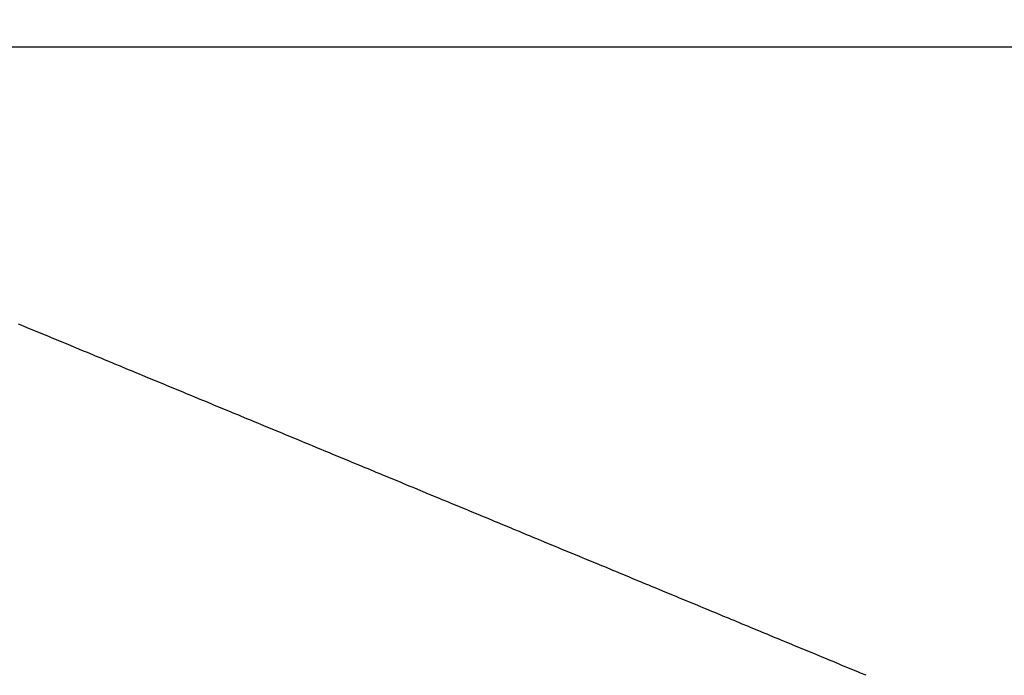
# Paper-space layout '4M DUO In Ground Anchor' of a CAD drawing. Header units: millimetres. Extents: x 20 to 26560, y 40 to 17993.
# Tile 53 of 89: x 5538 to 8314, y 16146 to 17993. Entities that reach past the tile are written whole.
import ezdxf

# ---------------------------------------------------------------- set-up
doc = ezdxf.new("R2010")
doc.units = ezdxf.units.MM
doc.layers.add('COMPONENT_GEOMETRY', color=7, linetype='Continuous')
doc.styles.add('SLDTEXTSTYLE0', font='TXT', dxfattribs={"width": 0.75})
doc.dimstyles.new('SLDDIMSTYLE0', dxfattribs={"dimtxt": 150, "dimasz": 6.604, "dimexe": 0, "dimexo": 0.0625, "dimgap": 37.5, "dimtad": 0, "dimtih": 1, "dimtoh": 1, "dimdec": 0, "dimlfac": 0.5, "dimrnd": 1e-09, "dimzin": 12, "dimdsep": 46, "dimtxsty": 'SLDTEXTSTYLE0', "dimsah": 1, "dimcen": 0.09, "dimadec": 0, "dimazin": 3, "dimtfac": 1, "dimtdec": 0, "dimtofl": 0, "dimtmove": 0, "dimatfit": 3, "dimfxl": 1, "dimfrac": 2, "dimtolj": 1, "dimtzin": 12, "dimarcsym": 0})

# ---------------------------------------------------------------- blocks, each defined once
blk = doc.blocks.new('_D_15')
at = {"layer": 'COMPONENT_GEOMETRY', "color": 7, "ltscale": 2}
for p, q in [((1221.2, 13267), (1221.2, 17923.1)), ((1221.2, 17916.7), (8876.8, 17916.7)), ((16975.8, 17916.7), (9320.1, 17916.7)), ((16975.8, 13267), (16975.8, 17923.1))]:
    blk.add_line(p, q, dxfattribs=at)
for points in [[(1221.2, 17916.7), (1227.8, 17915.7), (1227.8, 17917.8)], [(16975.8, 17916.7), (16969.1, 17917.8), (16969.1, 17915.7)]]:
    blk.add_solid(points, dxfattribs=at)
at = {"layer": 'COMPONENT_GEOMETRY', "color": 7, "ltscale": 2, "insert": (8876.8, 17991), "char_height": 150, "attachment_point": 1, "style": 'SLDTEXTSTYLE0'}
blk.add_mtext('7877', dxfattribs=at)

psp = doc.layouts.new('4M DUO In Ground Anchor')

# ---------------------------------------------------------------- linework, layer by layer
at = {"color": 7, "linetype": 'Continuous', "lineweight": 25, "ltscale": 2, "flags": 128}
psp.add_lwpolyline([(7924.14, 16145.5), (7908.62, 16151.93), (7900.86, 16155.14), (7893.11, 16158.35), (7877.59, 16164.78), (7869.83, 16167.99), (7854.31, 16174.42), (7846.55, 16177.64), (7831.04, 16184.06), (7823.28, 16187.28), (7807.76, 16193.7), (7800, 16196.92), (7792.24, 16200.13), (7776.72, 16206.56), (7768.97, 16209.77), (7753.45, 16216.2), (7745.69, 16219.41), (7730.17, 16225.84), (7722.41, 16229.06), (7714.65, 16232.27), (7699.14, 16238.7), (7691.38, 16241.91), (7675.86, 16248.34), (7668.1, 16251.55), (7652.58, 16257.98), (7644.83, 16261.19), (7637.07, 16264.41), (7621.55, 16270.83), (7613.79, 16274.05), (7598.27, 16280.48), (7590.51, 16283.69), (7575, 16290.12), (7567.24, 16293.33), (7551.72, 16299.76), (7543.96, 16302.97), (7536.2, 16306.19), (7520.68, 16312.61), (7512.93, 16315.83), (7497.41, 16322.25), (7489.65, 16325.47), (7474.13, 16331.9), (7466.37, 16335.11), (7458.61, 16338.32), (7443.1, 16344.75), (7435.34, 16347.96), (7419.82, 16354.39), (7412.06, 16357.61), (7396.54, 16364.03), (7388.79, 16367.25), (7381.03, 16370.46), (7365.51, 16376.89), (7357.75, 16380.1), (7342.23, 16386.53), (7334.47, 16389.74), (7318.96, 16396.17), (7311.2, 16399.38), (7303.44, 16402.6), (7287.92, 16409.03), (7280.16, 16412.24), (7264.64, 16418.67), (7256.89, 16421.88), (7241.37, 16428.31), (7233.61, 16431.52), (7218.09, 16437.95), (7210.33, 16441.16), (7202.57, 16444.38), (7187.06, 16450.81), (7179.3, 16454.02), (7163.78, 16460.45), (7156.02, 16463.66), (7140.5, 16470.09), (7132.75, 16473.3), (7124.99, 16476.52), (7109.47, 16482.94), (7101.71, 16486.16), (7086.19, 16492.58), (7078.43, 16495.8), (7062.92, 16502.23), (7055.16, 16505.44), (7047.4, 16508.65), (7031.88, 16515.08), (7024.12, 16518.29), (7008.61, 16524.72), (7000.85, 16527.94), (6985.33, 16534.36), (6977.57, 16537.58), (6969.81, 16540.79), (6954.29, 16547.22), (6946.54, 16550.43), (6931.02, 16556.86), (6923.26, 16560.07), (6907.74, 16566.5), (6899.98, 16569.71), (6884.46, 16576.14), (6876.71, 16579.36), (6868.95, 16582.57), (6853.43, 16589), (6845.67, 16592.21), (6830.15, 16598.64), (6822.39, 16601.85), (6806.88, 16608.28), (6799.12, 16611.49), (6791.36, 16614.71), (6775.84, 16621.14), (6768.08, 16624.35), (6752.57, 16630.78), (6744.81, 16633.99), (6729.29, 16640.42), (6721.53, 16643.63), (6713.77, 16646.85), (6698.25, 16653.27), (6690.5, 16656.49), (6674.98, 16662.91), (6667.22, 16666.13), (6651.7, 16672.56), (6643.94, 16675.77), (6636.18, 16678.98), (6620.67, 16685.41), (6612.91, 16688.63), (6597.39, 16695.05), (6589.63, 16698.27), (6574.11, 16704.69), (6566.36, 16707.91), (6550.84, 16714.34), (6543.08, 16717.55), (6535.32, 16720.76), (6519.8, 16727.19), (6512.04, 16730.4), (6496.53, 16736.83), (6488.77, 16740.05), (6473.25, 16746.47), (6465.49, 16749.69), (6457.73, 16752.9), (6442.22, 16759.33), (6434.46, 16762.54), (6418.94, 16768.97), (6411.18, 16772.18), (6395.66, 16778.61), (6387.9, 16781.82), (6380.15, 16785.04), (6364.63, 16791.47), (6356.87, 16794.68), (6341.35, 16801.11), (6333.59, 16804.32), (6318.07, 16810.75), (6310.32, 16813.96), (6294.8, 16820.39), (6287.04, 16823.6), (6279.28, 16826.82), (6263.76, 16833.25), (6256, 16836.46), (6240.49, 16842.89), (6232.73, 16846.1), (6217.21, 16852.53), (6209.45, 16855.74), (6201.69, 16858.96), (6186.18, 16865.38), (6178.42, 16868.6), (6162.9, 16875.03), (6155.14, 16878.24), (6139.62, 16884.67), (6131.86, 16887.88), (6124.11, 16891.09), (6108.59, 16897.52), (6100.83, 16900.74), (6085.31, 16907.16), (6077.55, 16910.38), (6062.04, 16916.8), (6054.28, 16920.02), (6046.52, 16923.23), (6031, 16929.66), (6023.24, 16932.87), (6007.72, 16939.3), (5999.97, 16942.52), (5984.45, 16948.94), (5976.69, 16952.16), (5961.17, 16958.58), (5953.41, 16961.8), (5945.65, 16965.01), (5930.14, 16971.44), (5922.38, 16974.65), (5906.86, 16981.08), (5899.1, 16984.29), (5883.58, 16990.72), (5875.83, 16993.94), (5868.07, 16997.15), (5852.55, 17003.58), (5844.79, 17006.79), (5829.27, 17013.22), (5821.51, 17016.43), (5806, 17022.86), (5798.24, 17026.07), (5790.48, 17029.29), (5774.96, 17035.72), (5767.2, 17038.93), (5751.69, 17045.36), (5743.93, 17048.57), (5728.41, 17055), (5720.65, 17058.21), (5712.89, 17061.43), (5697.37, 17067.85), (5689.62, 17071.07), (5674.1, 17077.5), (5666.34, 17080.71), (5650.82, 17087.14), (5643.06, 17090.35), (5627.55, 17096.78), (5619.79, 17099.99), (5612.03, 17103.21), (5596.51, 17109.63), (5588.75, 17112.85), (5573.23, 17119.27), (5565.48, 17122.49), (5549.96, 17128.92), (5542.2, 17132.13), (5534.44, 17135.34)], dxfattribs=at)

# ---------------------------------------------------------------- dimensions: what is measured, and where the dimension line sits
at = {"layer": 'COMPONENT_GEOMETRY', "color": 7, "ltscale": 2}
dim = psp.add_linear_dim(base=(16975.75, 17916.75), p1=(1221.17, 13264.43), p2=(16975.75, 13264.43), angle=0, dimstyle='SLDDIMSTYLE0', dxfattribs=at)
dim.commit()
dim.dimension.update_dxf_attribs({"geometry": '_D_15', "text_midpoint": (9098.46, 17916.75), "dimtype": 160})

doc.saveas('drawing.dxf')
